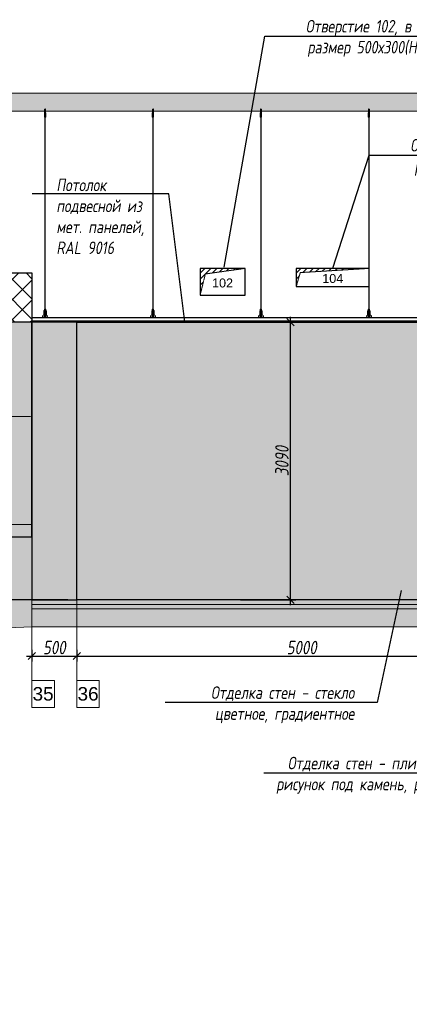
# Model space of a CAD drawing. Header units: millimetres. Extents: x -173851 to 481338, y -267897 to -21875.
# Tile 32 of 126: x -102111 to -97780, y -204289 to -193328. Entities that reach past the tile are written whole.
import ezdxf
from ezdxf import colors
from ezdxf.entities.mleader import LeaderData, LeaderLine
from ezdxf.math import Vec2, Vec3

# ---------------------------------------------------------------- set-up
doc = ezdxf.new("R2010")
doc.units = ezdxf.units.MM
doc.linetypes.add('( Hidden )', pattern=[0.375, 0.25, -0.125])
doc.linetypes.add('DASHDOT', pattern=[25.4, 12.7, -6.35, 0, -6.35])
doc.layers.get('Defpoints').update_dxf_attribs({"color": 31})
for name, color, linetype, lineweight in [('3_RC_Ceiling', 253, 'Continuous', 5), ('A-DETL-GENF', 7, 'Continuous', 5), ('meb', 26, 'Continuous', 15), ('wall_new', 152, 'Continuous', 30)]:
    doc.layers.add(name, color=color, linetype=linetype, lineweight=lineweight)
doc.layers.add('dim_per', color=7, linetype='Continuous', lineweight=9, true_color=0x172e00)
doc.layers.add('dim_razv', color=7, linetype='DASHDOT', lineweight=9, true_color=0x0d1b0d)
doc.styles.add('fl_iso paper', font='isocpeur.ttf', dxfattribs={"width": 0.8, "oblique": 10})
doc.styles.get("Standard").update_dxf_attribs({"font": 'arial.ttf'})
doc.dimstyles.new('In tre 1_50', dxfattribs={"dimtxt": 150, "dimasz": 80, "dimexe": 60, "dimexo": 10, "dimgap": 20, "dimtad": 1, "dimdec": 0, "dimrnd": 5, "dimzin": 0, "dimdsep": 46, "dimtxsty": 'fl_iso paper', "dimblk": 'OBLIQUE', "dimcen": 0, "dimdle": 60, "dimadec": 0, "dimazin": 0, "dimtfac": 1, "dimtdec": 0, "dimtofl": 0, "dimtmove": 1, "dimatfit": 1, "dimfxl": 40, "dimtolj": 1, "dimtzin": 0, "dimarcsym": 1})

# ---------------------------------------------------------------- blocks, each defined once
blk = doc.blocks.new('*U538')
at = {"layer": '3_RC_Ceiling', "ltscale": 20}
for p, q in [((490272, -63338), (490278, -63338)), ((490275, -63286), (490275, -63346)), ((490285, -63324), (490275, -63324)), ((490285, -63346), (490275, -63346)), ((490278, -63325), (490278, -63346)), ((490278, -63374), (490278, -63333)), ((490280, -63281), (490280, -63300)), ((490282, -63325), (490282, -63346)), ((490282, -63374), (490282, -63333)), ((490282, -63338), (490287, -63338)), ((490285, -63286), (490285, -63346)), ((490272, -63367), (490278, -63367)), ((490278, -65492), (490278, -63380)), ((490282, -63367), (490287, -63367)), ((490282, -65492), (490282, -63380)), ((490272, -65524), (490278, -65524)), ((490278, -65511), (490278, -65483)), ((490278, -65559), (490278, -65519)), ((490282, -65511), (490282, -65483)), ((490282, -65559), (490282, -65519)), ((490282, -65524), (490287, -65524)), ((490272, -65553), (490278, -65553)), ((490286, -65569), (490274, -65569)), ((490274, -65587), (490274, -65598)), ((490274, -65598), (490274, -65604)), ((490276, -65575), (490276, -65571)), ((490278, -65571), (490277, -65571)), ((490277, -65575), (490277, -65571)), ((490278, -65575), (490277, -65575)), ((490278, -65575), (490277, -65575)), ((490278, -65583), (490278, -65566)), ((490282, -65553), (490287, -65553)), ((490282, -65583), (490282, -65566)), ((490283, -65571), (490282, -65571)), ((490282, -65575), (490282, -65571)), ((490283, -65575), (490282, -65575)), ((490282, -65575), (490282, -65575)), ((490283, -65575), (490283, -65571)), ((490286, -65587), (490286, -65598)), ((490286, -65598), (490286, -65604))]:
    blk.add_line(p, q, dxfattribs=at)
at = {"layer": '3_RC_Ceiling', "ltscale": 20, "elevation": -5}
blk.add_lwpolyline([(490272, -63328), (490272, -63378, 0.311691), (490287, -63378), (490287, -63328, 0.333333)], format="xyb", close=True, dxfattribs=at)
at = {"layer": '3_RC_Ceiling', "ltscale": 20}
for points in [[(490282, -63333, 0.15158), (490282, -63333, 0.106977), (490281, -63333, 0.07462), (490281, -63332, 0.061287), (490280, -63332, 0.061287), (490279, -63332, 0.07462), (490278, -63333, 0.106977), (490278, -63333, 0.15158), (490278, -63333, 0.156429), (490278, -63334, 0.106977)], [(490282, -63333, -0.164855), (490282, -63334, -0.106977)], [(490282, -63373, -0.15158), (490282, -63374, -0.106977), (490281, -63374, -0.07462), (490281, -63374, -0.061287), (490280, -63374, -0.061287), (490279, -63374, -0.07462), (490278, -63374, -0.106977), (490278, -63374, -0.15158), (490278, -63373, -0.156429), (490278, -63373, -0.106977)], [(490282, -63373, -0.164855), (490282, -63373, -0.15158)], [(490287, -65525, -0.160742), (490294, -65538), (490294, -65568, 0.196304), (490301, -65586, -0.186577), (490302, -65588, 0.403263), (490303, -65589), (490303, -65589, 0.315299), (490305, -65588), (490305, -65588, -0.253979), (490306, -65587, -0.113914), (490307, -65587, -0.349227), (490308, -65588), (490308, -65590, -0.065543), (490308, -65592), (490306, -65597, -0.339454), (490296, -65604), (490263, -65604, -0.339454), (490254, -65597), (490252, -65592, -0.065543), (490252, -65590), (490252, -65588, -0.349227), (490253, -65587, -0.113914), (490254, -65587, -0.253979), (490255, -65588), (490255, -65588, 0.315299), (490256, -65589), (490256, -65589, 0.403263), (490258, -65588, -0.186577), (490259, -65586, 0.196304), (490266, -65568), (490266, -65538, -0.160742), (490272, -65525)], [(490282, -65519, 0.15158), (490282, -65519, 0.106977), (490281, -65518, 0.07462), (490281, -65518, 0.061287), (490280, -65518, 0.061287), (490279, -65518, 0.07462), (490278, -65518, 0.106977), (490278, -65519, 0.15158), (490278, -65519, 0.156429), (490278, -65520, 0.106977)], [(490282, -65519, -0.164855), (490282, -65520, -0.106977)], [(490286, -65589), (490286, -65589, 0.414214), (490287, -65588), (490287, -65587, 0.414214), (490286, -65587), (490273, -65587, 0.414214), (490273, -65587), (490273, -65588, 0.414214), (490273, -65589), (490274, -65589)], [(490286, -65596), (490286, -65596, -0.414214), (490287, -65596), (490287, -65597, -0.414214), (490286, -65598), (490273, -65598, -0.414214), (490273, -65597), (490273, -65596, -0.414214), (490273, -65596), (490274, -65596)], [(490286, -65604), (490286, -65605, -0.414214), (490283, -65608), (490277, -65608, -0.414214), (490274, -65605), (490274, -65604)], [(490282, -65559, -0.15158), (490282, -65559, -0.106977), (490281, -65560, -0.07462), (490281, -65560, -0.061287), (490280, -65560, -0.061287), (490279, -65560, -0.07462), (490278, -65560, -0.106977), (490278, -65559, -0.15158), (490278, -65559, -0.156429), (490278, -65558, -0.106977)], [(490282, -65558, -0.164855), (490282, -65559, -0.15158)]]:
    blk.add_lwpolyline(points, format="xyb", dxfattribs=at)
blk.add_lwpolyline([(490272, -65513), (490272, -65564, 0.311691), (490287, -65564), (490287, -65513, 0.333333)], format="xyb", close=True, dxfattribs=at)
at = {"layer": '3_RC_Ceiling', "ltscale": 20, "const_width": 2.22}
blk.add_lwpolyline([(490308, -65585, -1), (490312, -65585), (490312, -65586, -0.267949), (490311, -65587, 0.57735), (490311, -65590, -0.267949), (490312, -65591), (490312, -65594, -0.267949), (490311, -65595, 0.57735), (490311, -65597, -0.267949), (490312, -65599), (490312, -65601, -0.267949), (490311, -65602, 0.57735), (490311, -65605, -0.267949), (490312, -65606), (490312, -65609, -0.414214), (490311, -65610), (490304, -65610, -0.247529), (490303, -65610, 0.247529), (490302, -65609), (490298, -65609, 0.247529), (490297, -65610, -0.247529), (490296, -65610), (490282, -65610, -0.267949), (490281, -65610, 0.57735), (490279, -65610, -0.267949), (490277, -65610), (490264, -65610, -0.247529), (490263, -65610, 0.247529), (490261, -65609), (490258, -65609, 0.247529), (490256, -65610, -0.247529), (490255, -65610), (490249, -65610, -0.414214), (490248, -65609), (490248, -65606, -0.267949), (490248, -65605, 0.57735), (490248, -65602, -0.267949), (490248, -65601), (490248, -65599, -0.267949), (490248, -65597, 0.57735), (490248, -65595, -0.267949), (490248, -65594), (490248, -65591, -0.267949), (490248, -65590, 0.57735), (490248, -65587, -0.267949), (490248, -65586), (490248, -65585, -1), (490252, -65585, -1)], format="xyb", dxfattribs=at)
at = {"layer": '3_RC_Ceiling', "ltscale": 20, "flags": 128}
blk.add_lwpolyline([(490286, -65587, -0.414214), (490286, -65586), (490287, -65586), (490287, -65573), (490286, -65573, -0.414214), (490286, -65573), (490286, -65568), (490274, -65568), (490274, -65573, -0.414214), (490274, -65573), (490273, -65573), (490273, -65586), (490274, -65586, -0.414214), (490274, -65587)], format="xyb", dxfattribs=at)
at = {"layer": '3_RC_Ceiling', "ltscale": 20}
for centre in [(490280, -63342), (490280, -63362), (490280, -65528), (490280, -65548)]:
    blk.add_circle(centre, 1.6, dxfattribs=at)
for centre, radius, start, end in [((490280, -63352), 2.8, 131.8117, 228.1912), ((490280, -63352), 2.8, 131.8117, 228.1912), ((490280, -63352), 2.8, 48.191, 131.8117), ((490280, -63352), 2.8, 311.8118, 48.191), ((490280, -63352), 2.8, 228.1912, 311.8118), ((490280, -65538), 2.8, 131.8117, 228.1912), ((490280, -65538), 2.8, 131.8117, 228.1912), ((490280, -65538), 2.8, 48.191, 131.8117), ((490280, -65538), 2.8, 228.1912, 311.8118), ((490280, -65538), 2.8, 311.8118, 48.191), ((490277, -65571), 0.5, 90.0014, 180.0014), ((490277, -65575), 0.5, 180.0014, 270.0014), ((490279, -65582), 1.44, 219.6407, 243.4364), ((490280, -65581), 2.48, 243.4364, 258.3005), ((490278, -65583), 0.531, 180.0014, 219.6407), ((490280, -65580), 3.99, 258.3005, 270.0014), ((490280, -65580), 3.99, 270.0014, 281.7023), ((490280, -65581), 2.48, 281.7023, 296.5665), ((490281, -65582), 1.44, 296.5665, 320.3621), ((490281, -65583), 0.531, 320.3621, 0.0014), ((490283, -65571), 0.5, 0.0014, 90.0014), ((490283, -65575), 0.5, 270.0014, 0.0014)]:
    blk.add_arc(centre, radius, start, end, dxfattribs=at)
blk = doc.blocks.new('*U1308')
at = {"layer": '3_RC_Ceiling'}
blk.add_blockref('*U538', (-490280, 65158, 3), dxfattribs=at)
blk = doc.blocks.new('*U1309')
at = {"color": 0, "linetype": 'ByBlock', "lineweight": -2, "transparency": 16777216}
for p in [(0, 0), (1200, 0), (2400, 0), (3600, 0)]:
    blk.add_blockref('*U1308', p, dxfattribs=at)
blk = doc.blocks.new('_Oblique')
at = {"color": 0, "linetype": 'ByBlock', "lineweight": -2}
blk.add_line((-0.5, -0.5), (0.5, 0.5), dxfattribs=at)
blk = doc.blocks.new('*D1379')
at = {"layer": 'Defpoints', "color": 0, "linetype": 'ByBlock', "transparency": 16777216}
for p in [(-102612, -198946), (-102810, -199786), (-101567, -199786)]:
    blk.add_point(p, dxfattribs=at)
at = {"layer": 'dim_razv', "color": 0, "linetype": 'ByBlock', "lineweight": -2, "transparency": 16777216}
for p, q in [((-102810, -198886), (-102810, -199846)), ((-102622, -198946), (-102870, -198946)), ((-101577, -199786), (-102870, -199786))]:
    blk.add_line(p, q, dxfattribs=at)
at = {"layer": 'dim_razv', "color": 0, "linetype": 'ByBlock', "lineweight": -2, "transparency": 16777216, "xscale": 80, "yscale": 80, "zscale": 80}
for p, rotation in [((-102810, -198946), 90), ((-102810, -199786), 270)]:
    blk.add_blockref('_Oblique', p, dxfattribs=dict(at, rotation=rotation))
at = {"layer": 'dim_razv', "color": 0, "linetype": 'ByBlock', "transparency": 16777216, "insert": (-102905, -199366), "char_height": 150, "attachment_point": 5, "rotation": 90, "style": 'fl_iso paper'}
blk.add_mtext('\\A1;840', dxfattribs=at)
blk = doc.blocks.new('*D1374')
at = {"layer": 'Defpoints', "color": 0, "linetype": 'ByBlock', "transparency": 16777216}
for p in [(-99668, -196696), (-99101, -196696), (-99668, -199786)]:
    blk.add_point(p, dxfattribs=at)
at = {"layer": 'dim_razv', "color": 0, "linetype": 'ByBlock', "lineweight": -2, "transparency": 16777216}
for p, q in [((-99658, -196696), (-99041, -196696)), ((-99101, -199846), (-99101, -196636)), ((-99658, -199786), (-99041, -199786))]:
    blk.add_line(p, q, dxfattribs=at)
at = {"layer": 'dim_razv', "color": 0, "linetype": 'ByBlock', "lineweight": -2, "transparency": 16777216, "xscale": 80, "yscale": 80, "zscale": 80}
for p, rotation in [((-99101, -196696), 90), ((-99101, -199786), 270)]:
    blk.add_blockref('_Oblique', p, dxfattribs=dict(at, rotation=rotation))
at = {"layer": 'dim_razv', "color": 0, "linetype": 'ByBlock', "transparency": 16777216, "insert": (-99196, -198241), "char_height": 150, "attachment_point": 5, "rotation": 90, "style": 'fl_iso paper'}
blk.add_mtext('\\A1;3090', dxfattribs=at)
blk = doc.blocks.new('*D1371')
at = {"layer": 'Defpoints', "color": 0, "linetype": 'ByBlock', "transparency": 16777216}
for p in [(-101976, -200331), (-101476, -200331), (-101476, -200412)]:
    blk.add_point(p, dxfattribs=at)
at = {"layer": 'dim_razv', "color": 0, "linetype": 'ByBlock', "lineweight": -2, "transparency": 16777216}
for p, q in [((-101976, -200341), (-101976, -200472)), ((-101476, -200341), (-101476, -200472)), ((-102036, -200412), (-101416, -200412))]:
    blk.add_line(p, q, dxfattribs=at)
at = {"layer": 'dim_razv', "color": 0, "linetype": 'ByBlock', "lineweight": -2, "transparency": 16777216, "xscale": 80, "yscale": 80, "zscale": 80, "rotation": 180}
blk.add_blockref('_Oblique', (-101976, -200412), dxfattribs=at)
at = {"layer": 'dim_razv', "color": 0, "linetype": 'ByBlock', "lineweight": -2, "transparency": 16777216, "xscale": 80, "yscale": 80, "zscale": 80}
blk.add_blockref('_Oblique', (-101476, -200412), dxfattribs=at)
at = {"layer": 'dim_razv', "color": 0, "linetype": 'ByBlock', "transparency": 16777216, "insert": (-101726, -200317), "char_height": 150, "attachment_point": 5, "style": 'fl_iso paper'}
blk.add_mtext('\\A1;500', dxfattribs=at)
blk = doc.blocks.new('*D1351')
at = {"layer": 'Defpoints', "color": 0, "linetype": 'ByBlock', "transparency": 16777216}
for p in [(-96476, -200185), (-101476, -200331), (-96476, -200412)]:
    blk.add_point(p, dxfattribs=at)
at = {"layer": 'dim_razv', "color": 0, "linetype": 'ByBlock', "lineweight": -2, "transparency": 16777216}
for p, q in [((-96476, -200195), (-96476, -200472)), ((-101476, -200341), (-101476, -200472)), ((-101536, -200412), (-96416, -200412))]:
    blk.add_line(p, q, dxfattribs=at)
at = {"layer": 'dim_razv', "color": 0, "linetype": 'ByBlock', "lineweight": -2, "transparency": 16777216, "xscale": 80, "yscale": 80, "zscale": 80, "rotation": 180}
blk.add_blockref('_Oblique', (-101476, -200412), dxfattribs=at)
at = {"layer": 'dim_razv', "color": 0, "linetype": 'ByBlock', "lineweight": -2, "transparency": 16777216, "xscale": 80, "yscale": 80, "zscale": 80}
blk.add_blockref('_Oblique', (-96476, -200412), dxfattribs=at)
at = {"layer": 'dim_razv', "color": 0, "linetype": 'ByBlock', "transparency": 16777216, "insert": (-98976, -200317), "char_height": 150, "attachment_point": 5, "style": 'fl_iso paper'}
blk.add_mtext('\\A1;5000', dxfattribs=at)

msp = doc.modelspace()

# ---------------------------------------------------------------- hatches: boundary and pattern name
at = {"linetype": '( Hidden )', "lineweight": 13, "ltscale": 1000}
h = msp.add_hatch(dxfattribs=at)
h.set_pattern_fill('ANSI31', color=253, scale=15)
h.set_pattern_definition([(45, (-268728.77, -60), (-33.6759605, 33.6759605), [])])
h.paths.add_polyline_path([(-100106, -196396.3), (-100106, -196096.3), (-99606, -196096.3), (-100047.1, -196158.4)])
h = msp.add_hatch(dxfattribs=at)
h.set_pattern_fill('ANSI31', color=253, scale=15)
h.set_pattern_definition([(45, (-267658.77, -60), (-33.6759605, 33.6759605), [])])
h.paths.add_polyline_path([(-99036, -196296.3), (-99036, -196096.3), (-98226, -196096.3), (-98992.3, -196143.3)])
at = {"lineweight": 13}
h = msp.add_hatch(color=253, dxfattribs=at)
h.dxf.hatch_style = 1
h.set_gradient(color1=(109, 105, 221), color2=(240, 241, 245), name='INVCURVED')
h.paths.add_polyline_path([(-101476, -196696.3), (-96475.9, -196696.3), (-96475.9, -199786.3), (-101476, -199786.3)])
h.paths.add_polyline_path([(-101975.9, -199786.3), (-101476, -199786.3), (-101476, -196696.3), (-101975.9, -196696.3)])
at = {"layer": 'A-DETL-GENF'}
h = msp.add_hatch(dxfattribs=at)
h.set_pattern_fill('ANSI35', color=256, scale=20, style=0)
h.set_pattern_definition([(45, (-273001.36, -201985.72), (-89.80256, 89.80256), []), (45, (-272911.56, -201985.72), (-89.80256, 89.80256), [158.75, -31.75, 0, -31.75])])
h.paths.add_polyline_path([(-157027, -194346.3), (-66190.9, -194346.3), (-66190.9, -194146.3), (-157027, -194146.3)])
h = msp.add_hatch(dxfattribs=at)
h.set_pattern_fill('ANSI35', color=256, scale=20, style=0)
h.paths.add_polyline_path([(-146064.6, -199886.3), (-157189.2, -199886.3), (-157189.2, -200086.3), (-146064.6, -200086.3)])
h.paths.add_polyline_path([(-102245.9, -199046.3), (-144864.6, -199046.3), (-144864.6, -199086.3), (-145164.6, -199086.3), (-145164.6, -199226.3), (-145464.6, -199226.3), (-145464.6, -199366.3), (-145764.6, -199366.3), (-145764.6, -199506.3), (-146064.6, -199506.3), (-146064.6, -199886.3), (-145850.4, -199786.3), (-144693.2, -199246.3), (-102245.9, -199246.3), (-102245.9, -200099), (-101975.9, -200086.3), (-101975.9, -199086.3), (-102245.9, -199086.3)])
h = msp.add_hatch(dxfattribs=at)
h.set_pattern_fill('AR-CONC', color=256, style=0)
h.set_pattern_definition([(50, (-269227.67, -207627.55), (182.18467, -15.93909), [19.05, -209.55]), (355, (-269227.67, -207627.55), (-35.24342, 191.05685), [15.24, -167.64058]), (100.45144, (-269212.49, -207628.88), (146.94125, 175.11775), [16.19001, -178.09024]), (46.1842, (-269227.67, -207576.75), (271.07904, -42.04233), [28.575, -314.325]), (96.63556, (-269205.08, -207580.25), (237.40413, 247.42612), [24.28502, -267.1356]), (351.18415, (-269227.67, -207576.75), (237.40413, 247.42612), [22.85997, -251.45973]), (21, (-269202.27, -207589.45), (151.61439, -102.2652), [19.05, -209.55]), (326, (-269202.27, -207589.45), (61.80203, 184.18797), [15.24, -167.64]), (71.451445, (-269189.64, -207597.97), (213.41642, 81.92277), [16.19001, -178.08994]), (37.5, (-269227.67, -207627.55), (3.088603, 84.555039), [0, -165.608, 0, -170.18, 0, -168.275]), (7.5, (-269227.67, -207627.55), (66.819663, 100.180575), [0, -97.028, 0, -161.798, 0, -64.135]), (327.5, (-269284.31, -207627.55), (135.590595, -5.728744), [0, -63.5, 0, -198.12, 0, -262.89]), (317.5, (-269309.71, -207627.55), (148.12918, 25.42649), [0, -82.55, 0, -131.572, 0, -186.69])])
h.paths.add_polyline_path([(-101975.9, -199836.3), (-65580.4, -199836.3), (-65580.4, -199786.3), (-101975.9, -199786.3)])
h = msp.add_hatch(dxfattribs=at)
h.set_pattern_fill('ANSI35', color=256, scale=10, style=0)
h.set_pattern_definition([(45, (-269227.67, -207627.55), (-44.90128, 44.90128), []), (45, (-269182.77, -207627.55), (-44.90128, 44.90128), [79.375, -15.875, 0, -15.875])])
h.paths.add_polyline_path([(-65580.4, -199886.3), (-101975.9, -199886.3), (-101975.9, -199836.3), (-65580.4, -199836.3)])
h = msp.add_hatch(dxfattribs=at)
h.set_pattern_fill('ANSI35', color=256, scale=20, style=0)
h.set_pattern_definition([(45, (-269227.67, -207627.55), (-89.80256, 89.80256), []), (45, (-269137.87, -207627.55), (-89.80256, 89.80256), [158.75, -31.75, 0, -31.75])])
h.paths.add_polyline_path([(-101975.9, -200086.3), (-65580.4, -200086.3), (-65580.4, -199886.3), (-101975.9, -199886.3)])
at = {"layer": 'dim_razv', "true_color": 0xffffff, "transparency": 33554687}
h = msp.add_hatch(dxfattribs=at)
h.set_pattern_fill('AR-SAND', scale=3, angle=315)
h.set_pattern_definition([(352.5, (120932.77, 10341.21), (100.426047, 107.214405), [0, -115.824, 0, -129.54, 0, -123.825]), (322.5, (120932.77, 10341.21), (247.41986, 56.70328), [0, -62.484, 0, -104.394, 0, -40.005]), (282.5, (120866.5, 10407.49), (168.099694, -167.48995), [0, -38.1, 0, -137.16, 0, -179.07]), (272.5, (120866.5, 10407.49), (209.26523, -114.68433), [0, -19.05, 0, -89.916, 0, -102.87])])
h.paths.add_polyline_path([(-103370.9, -196666.3), (-104780.9, -196666.3), (-104780.9, -198946.3), (-103370.9, -198946.3)], flags=16)
h.paths.add_polyline_path([(-104875.9, -198946.3), (-102325.9, -198946.3), (-102325.9, -196246.3), (-104875.9, -196246.3)])
h.paths.add_polyline_path([(-105245.9, -198946.3), (-104875.9, -198946.3), (-104875.9, -196246.3), (-105245.9, -196246.3)])
h.paths.add_polyline_path([(-108275.9, -198946.3), (-105245.9, -198946.3), (-105245.9, -196246.3), (-108275.9, -196246.3)])
h.paths.add_polyline_path([(-117509.6, -196666.3), (-116099.6, -196666.3), (-116099.6, -198946.3), (-117509.6, -198946.3)], flags=16)
h.paths.add_polyline_path([(-108645.9, -196246.3), (-108275.9, -196246.3), (-108275.9, -198946.3), (-108645.9, -198946.3)])
h.paths.add_polyline_path([(-115914.6, -198946.3), (-113815.9, -198946.3), (-113815.9, -196246.3), (-115914.6, -196246.3)])
h.paths.add_polyline_path([(-117914.6, -198946.3), (-115914.6, -198946.3), (-115914.6, -196246.3), (-117914.6, -196246.3)])
h.paths.add_polyline_path([(-125744.6, -196666.3), (-123784.6, -196666.3), (-123784.6, -198946.3), (-125744.6, -198946.3)], flags=16)
h.paths.add_polyline_path([(-122489.6, -196246.3), (-127534.6, -196246.3), (-127534.6, -198946.3), (-122489.6, -198946.3)])
h.paths.add_polyline_path([(-127884.6, -198946.3), (-127534.6, -198946.3), (-127534.6, -196246.3), (-127884.6, -196246.3)])
h.paths.add_polyline_path([(-128964.6, -196246.3), (-127884.6, -196246.3), (-127884.6, -198946.3), (-128964.6, -198946.3)])
h.paths.add_polyline_path([(-133994.6, -196666.3), (-132584.6, -196666.3), (-132584.6, -198946.3), (-133994.6, -198946.3)], flags=16)
h.paths.add_polyline_path([(-132464.6, -198946.3), (-128964.6, -198946.3), (-128964.6, -196246.3), (-132464.6, -196246.3)])
h.paths.add_polyline_path([(-134013.3, -196246.3), (-132464.6, -196246.3), (-132464.6, -198946.3), (-134013.3, -198946.3)])
h.paths.add_polyline_path([(-135434.6, -196666.3), (-136844.6, -196666.3), (-136844.6, -198946.3), (-135434.6, -198946.3)], flags=16)
h.paths.add_polyline_path([(-137164.6, -198946.3), (-134013.3, -198946.3), (-134013.3, -196246.3), (-137164.6, -196246.3)])
h.paths.add_polyline_path([(-138964.6, -196246.3), (-137164.6, -196246.3), (-137164.6, -198946.3), (-138964.6, -198946.3)])
h.paths.add_polyline_path([(-139414.6, -198946.3), (-138964.6, -198946.3), (-138964.6, -196246.3), (-139414.6, -196246.3)])
h.paths.add_polyline_path([(-141214.6, -198946.3), (-140864.6, -198946.3), (-140864.6, -196246.3), (-141214.6, -196246.3)])
h.paths.add_polyline_path([(-142614.6, -196246.3), (-141214.6, -196246.3), (-141214.6, -198946.3), (-142614.6, -198946.3)])
h.paths.add_polyline_path([(-144134.6, -198946.3), (-142614.6, -198946.3), (-142614.6, -196246.3), (-144134.6, -196246.3)])
h.paths.add_polyline_path([(-144784.6, -198946.3), (-144134.6, -198946.3), (-144134.6, -196246.3), (-144784.6, -196246.3)])
h.paths.add_polyline_path([(-156974.6, -199786.3), (-148504.6, -199786.3), (-148504.6, -196696.3), (-149224.6, -196696.3), (-149224.6, -195786.3), (-156974.6, -195786.3)])
h.paths.add_polyline_path([(-91975.9, -199786.3), (-91275.9, -199786.3), (-91275.9, -196696.3), (-91975.9, -196696.3)])
h.paths.add_polyline_path([(-96475.9, -199786.3), (-91975.9, -199786.3), (-91975.9, -196696.3), (-96475.9, -196696.3)])
h.paths.add_polyline_path([(-95105.9, -197506.3), (-96155.9, -197506.3), (-96155.9, -199786.3), (-95105.9, -199786.3)], flags=16)
h.paths.add_polyline_path([(-93425.9, -197506.3), (-92375.9, -197506.3), (-92375.9, -199786.3), (-93425.9, -199786.3)], flags=16)
h.paths.add_polyline_path([(-91275.9, -196696.3), (-90275.9, -196696.3), (-90275.9, -199786.3), (-91275.9, -199786.3)])
h.paths.add_polyline_path([(-75636.7, -196186.3), (-71186.7, -196186.3), (-71186.7, -199786.3), (-75636.7, -199786.3)], flags=17)
edge = h.paths.add_edge_path()
edge.add_line((-71186.7, -196186.3), (-75636.7, -196186.3))
edge.add_line((-75636.7, -196186.3), (-75636.7, -199786.3))
edge.add_line((-75636.7, -199786.3), (-75756.7, -199786.3))
edge.add_line((-75756.7, -199786.3), (-75756.7, -196386.3))
edge.add_arc((-75156.7, -196386.3), 600, 90, 180, ccw=False)
edge.add_line((-75156.7, -195786.3), (-71136.7, -195786.3))
edge.add_line((-71136.7, -195786.3), (-71136.7, -199786.3))
edge.add_line((-71136.7, -199786.3), (-71186.7, -199786.3))
edge.add_line((-71186.7, -199786.3), (-71186.7, -196186.3))
h.paths.add_polyline_path([(-69136.7, -195786.3), (-68136.7, -195786.3), (-68136.7, -199786.3), (-69136.7, -199786.3)])
h.paths.add_polyline_path([(-70136.7, -199786.3), (-69136.7, -199786.3), (-69136.7, -195786.3), (-70136.7, -195786.3)])
h.paths.add_polyline_path([(-71136.7, -195786.3), (-70136.7, -195786.3), (-70136.7, -199786.3), (-71136.7, -199786.3)])
h.paths.add_polyline_path([(-68136.7, -196186.3), (-68136.7, -195786.3), (-66336.7, -195786.3), (-66336.7, -199786.3), (-66686.7, -199786.3), (-66686.7, -196186.3)])
h.paths.add_polyline_path([(-102325.9, -198946.3), (-102245.9, -198946.3), (-102245.9, -199086.3), (-101975.9, -199086.3), (-101975.9, -196696.3), (-102325.9, -196696.3)])
h.paths.add_polyline_path([(-140864.6, -196246.3), (-139414.6, -196246.3), (-139414.6, -198946.3), (-140864.6, -198946.3)])
h.paths.add_polyline_path([(-140699.6, -197566.3), (-139949.6, -197566.3), (-139949.6, -198916.3), (-140699.6, -198916.3)])
at = {"layer": 'wall_new', "linetype": 'ByBlock', "lineweight": 5}
h = msp.add_hatch(dxfattribs=at)
h.set_pattern_fill('ANSI37', color=256, scale=50)
h.set_pattern_definition([(45, (3773.7, -7e-05), (-112.2532, 112.2532), []), (135, (3773.7, -7e-05), (-112.2532, -112.2532), [])])
h.paths.add_polyline_path([(-149224.6, -196646.3), (-149124.6, -196646.3), (-149124.6, -195646.3), (-149224.6, -195646.3)])
h.paths.add_polyline_path([(-144784.6, -196696.3), (-145134.6, -196696.3), (-145134.6, -196146.3), (-144784.6, -196146.3)])
h.paths.add_polyline_path([(-101975.9, -196696.3), (-102325.9, -196696.3), (-102325.9, -196146.3), (-101975.9, -196146.3)])
h.paths.add_polyline_path([(-86005.9, -196696.3), (-85905.9, -196696.3), (-85905.9, -195646.3), (-86005.9, -195646.3)])

# ---------------------------------------------------------------- linework, layer by layer
at = {"lineweight": 13}
for points in [[(-157027, -194346.3), (-66190.9, -194346.3), (-66190.9, -194146.3), (-157027, -194146.3)], [(-102245.9, -199046.3), (-144864.6, -199046.3), (-144864.6, -199086.3), (-145164.6, -199086.3), (-145164.6, -199226.3), (-145464.6, -199226.3), (-145464.6, -199366.3), (-145764.6, -199366.3), (-145764.6, -199506.3), (-146064.6, -199506.3), (-146064.6, -199886.3), (-145850.4, -199786.3), (-144693.2, -199246.3), (-102245.9, -199246.3), (-102245.9, -200099), (-101975.9, -200086.3), (-101975.9, -199086.3), (-102245.9, -199086.3)], [(-101975.9, -199836.3), (-65580.4, -199836.3), (-65580.4, -199786.3), (-101975.9, -199786.3)], [(-65580.4, -199886.3), (-101975.9, -199886.3), (-101975.9, -199836.3), (-65580.4, -199836.3)], [(-101975.9, -200086.3), (-65580.4, -200086.3), (-65580.4, -199886.3), (-101975.9, -199886.3)]]:
    msp.add_lwpolyline(points, close=True, dxfattribs=at)
at = {"linetype": 'ByBlock'}
for points in [[(-101975.9, -196696.3), (-102325.9, -196696.3), (-102325.9, -196146.3), (-101975.9, -196146.3)], [(-100106, -196396.3), (-99606, -196396.3), (-99606, -196096.3), (-100106, -196096.3)], [(-99036, -196296.3), (-98226, -196296.3), (-98226, -196096.3), (-99036, -196096.3)], [(-102325.9, -198946.3), (-102245.9, -198946.3), (-102245.9, -199086.3), (-101975.9, -199086.3), (-101975.9, -196696.3), (-102325.9, -196696.3)], [(-86005.9, -196646.3), (-101975.9, -196646.3), (-101975.9, -196681.3), (-86005.9, -196681.3)], [(-101975.9, -196681.3), (-86005.9, -196681.3), (-86005.9, -196696.3), (-101975.9, -196696.3)], [(-101975.9, -199786.3), (-101476, -199786.3), (-101476, -196696.3), (-101975.9, -196696.3)], [(-101476, -196696.3), (-96475.9, -196696.3), (-96475.9, -199786.3), (-101476, -199786.3)]]:
    msp.add_lwpolyline(points, close=True, dxfattribs=at)
at = {"color": 253, "linetype": '( Hidden )', "lineweight": 13, "ltscale": 15}
for points in [[(-100106, -196396.3), (-100106, -196096.3), (-99606, -196096.3), (-100047.1, -196158.4)], [(-99036, -196296.3), (-99036, -196096.3), (-98226, -196096.3), (-98992.3, -196143.3)]]:
    msp.add_lwpolyline(points, close=True, dxfattribs=at)
at = {"layer": 'dim_razv', "color": 253, "ltscale": 0.3, "transparency": 33554687}
for points in [[(-103370.9, -197746.3), (-101975.9, -197746.3)], [(-102245.9, -198946.3), (-101975.9, -198946.3)]]:
    msp.add_lwpolyline(points, dxfattribs=at)
at = {"layer": 'meb', "color": 10}
for points in [[(-101975.9, -199679), (-101975.9, -200983.3)], [(-101476, -199679), (-101476, -200983.3)]]:
    msp.add_lwpolyline(points, dxfattribs=at)
for points in [[(-101975.9, -200983.3), (-101725.9, -200983.3), (-101725.9, -200683.3), (-101975.9, -200683.3)], [(-101476, -200983.3), (-101226, -200983.3), (-101226, -200683.3), (-101476, -200683.3)]]:
    msp.add_lwpolyline(points, close=True, dxfattribs=at)

# ---------------------------------------------------------------- block references
at = {"linetype": 'ByBlock'}
msp.add_blockref('*U1309', (-101829, -196194.3, -2.5), dxfattribs=at)

# ---------------------------------------------------------------- texts
at = {"layer": 'Defpoints', "lineweight": 13, "char_height": 100, "attachment_point": 5}
for s, insert in [('104', (-98631, -196209.2)), ('102', (-99856, -196259.2))]:
    msp.add_mtext_dynamic_manual_height_columns(s, width=219.763, gutter_width=12.5, heights=[0], dxfattribs=dict(at, insert=insert))
at = {"layer": 'meb', "color": 10, "char_height": 150, "attachment_point": 5}
for s, insert in [('35', (-101850.9, -200833.3)), ('36', (-101351, -200833.3))]:
    msp.add_mtext_dynamic_manual_height_columns(s, width=165.776, gutter_width=12.5, heights=[0], dxfattribs=dict(at, insert=insert))

# ---------------------------------------------------------------- dimensions: what is measured, and where the dimension line sits
at = {"layer": 'dim_razv', "linetype": 'ByBlock'}
for base, p1, p2, picture, middle in [((-99101.4, -196696.3), (-99668.4, -199786.3), (-99668.4, -196696.3), '*D1374', (-99196.4, -198241.3)), ((-102810.4, -199786.3), (-102612.2, -198946.3), (-101566.9, -199786.3), '*D1379', (-102905.4, -199366.3))]:
    dim = msp.add_linear_dim(base=base, p1=p1, p2=p2, angle=90, dimstyle='In tre 1_50', dxfattribs=at)
    dim.commit()
    dim.dimension.update_dxf_attribs({"geometry": picture, "text_midpoint": middle})
for base, p1, p2, picture, middle in [((-101476, -200411.9), (-101975.9, -200331.2), (-101476, -200331.2), '*D1371', (-101726, -200316.9)), ((-96475.9, -200411.9), (-101476, -200331.2), (-96475.9, -200184.9), '*D1351', (-98975.9, -200316.9))]:
    dim = msp.add_linear_dim(base=base, p1=p1, p2=p2, dimstyle='In tre 1_50', dxfattribs=at)
    dim.commit()
    dim.dimension.update_dxf_attribs({"geometry": picture, "text_midpoint": middle})

# ---------------------------------------------------------------- leaders
at = {"layer": 'dim_per', "linetype": 'ByBlock'}
ml = msp.add_multileader_mtext('Standard', dxfattribs=at)
ml.set_content('Отверстие 102, в запотолочном пространстве,\\Pразмер 500х300(Н)мм, для коммуникаций ВК', color=256, style='fl_iso paper')
ml.set_leader_properties()
ml.build(insert=Vec2(0, 0))
ml.multileader.update_dxf_attribs({"text_left_attachment_type": 6, "text_right_attachment_type": 6, "dogleg_length": 252.8})
ctx = ml.context
ctx.base_point, ctx.char_height, ctx.plane_origin = Vec3(-99133.1, -193512.4), 140, Vec3(-101398.2, -192024.4)
ctx.left_attachment, ctx.right_attachment, ctx.text_align_type = 6, 6, 2
notes = []
notes.append((ctx, [(0, (1, 1, 0), (-99385.9, -193512.4), (1, 0), 252.8, [(0, [(-99837.2, -196088.3)], 0, [])])]))
ctx.mtext.insert, ctx.mtext.width, ctx.mtext.defined_height, ctx.mtext.alignment, ctx.mtext.flow_direction = Vec3(-95733.8, -193330.4), 3507.134, 1161.3, 3, 5
ml = msp.add_multileader_mtext('Standard', dxfattribs=at)
ml.set_content('Отверстие 104, в запотолочном пространстве,\\Pразмер 810х200(Н)мм, для коммуникаций ВК', color=256, style='fl_iso paper')
ml.set_leader_properties()
ml.build(insert=Vec2(0, 0))
ml.multileader.update_dxf_attribs({"text_left_attachment_type": 6, "text_right_attachment_type": 6, "dogleg_length": 252.8})
ctx = ml.context
ctx.base_point, ctx.char_height, ctx.plane_origin = Vec3(-97974.2, -194837.2), 140, Vec3(-100192, -192032.5)
ctx.left_attachment, ctx.right_attachment, ctx.text_align_type = 6, 6, 2
notes.append((ctx, [(0, (1, 1, 0), (-98227, -194837.2), (1, 0), 252.8, [(0, [(-98631, -196096.3)], 0, [])])]))
ctx.mtext.insert, ctx.mtext.width, ctx.mtext.alignment, ctx.mtext.flow_direction = Vec3(-94563.7, -194655.2), 4748.119, 3, 5
ml = msp.add_multileader_mtext('Standard', dxfattribs=at)
ml.set_content('Потолок подвесной из мет. панелей, \\PRAL 9016', color=256, style='fl_iso paper')
ml.set_leader_properties()
ml.build(insert=Vec2(0, 0))
ml.multileader.update_dxf_attribs({"text_left_attachment_type": 6, "text_right_attachment_type": 6, "dogleg_length": 252.8})
ctx = ml.context
ctx.base_point, ctx.char_height, ctx.plane_origin = Vec3(-101705.8, -195265.1), 140, Vec3(-100106.8, -193571)
ctx.left_attachment, ctx.right_attachment = 6, 6
notes.append((ctx, [(1, (1, 1, 0), (-100454.5, -195265.1), (-1, 0), 252.8, [(0, [(-100275.1, -196696.3)], 0, [])])]))
ctx.mtext.insert, ctx.mtext.width, ctx.mtext.flow_direction = Vec3(-101703.8, -195097.1), 1250.58, 5
ml = msp.add_multileader_mtext('Standard', dxfattribs=at)
ml.set_content('Отделка стен - плитка керамогранитная\\Pрисунок под камень, размер - 600 х1200мм', color=256, style='fl_iso paper')
ml.set_leader_properties()
ml.build(insert=Vec2(0, 0))
ml.multileader.update_dxf_attribs({"text_left_attachment_type": 6, "text_right_attachment_type": 6, "dogleg_length": 252.8})
ctx = ml.context
ctx.base_point, ctx.char_height, ctx.plane_origin = Vec3(-99360.9, -201715), 140, Vec3(-99900, -199385)
ctx.left_attachment, ctx.right_attachment, ctx.text_align_type = 6, 6, 2
notes.append((ctx, [(1, (1, 1, 0), (-95933.1, -201715), (-1, 0), 252.8, [(0, [(-94491.1, -199327.9)], 0, [])])]))
ctx.mtext.insert, ctx.mtext.alignment, ctx.mtext.flow_direction = Vec3(-96187.9, -201533), 3, 5
ml = msp.add_multileader_mtext('Standard', dxfattribs=at)
ml.set_content('Отделка стен - стекло цветное, градиентное', color=256, style='fl_iso paper')
ml.set_leader_properties()
ml.build(insert=Vec2(0, 0))
ml.multileader.update_dxf_attribs({"text_left_attachment_type": 6, "text_right_attachment_type": 6, "dogleg_length": 252.8})
ctx = ml.context
ctx.base_point, ctx.char_height, ctx.plane_origin = Vec3(-100095.3, -200930.5), 140, Vec3(-97869.1, -199676.8)
ctx.left_attachment, ctx.right_attachment, ctx.text_align_type = 6, 6, 2
notes.append((ctx, [(1, (1, 1, 0), (-98136.5, -200930.5), (-1, 0), 252.8, [(0, [(-97869.1, -199676.8)], 0, [])])]))
ctx.mtext.insert, ctx.mtext.width, ctx.mtext.alignment, ctx.mtext.flow_direction = Vec3(-98391.3, -200748.5), 2080.245, 3, 5
for ctx, leaders in notes:
    for number, flags, end, landing, length, lines in leaders:
        leader = LeaderData()
        leader.index, (leader.has_last_leader_line, leader.has_dogleg_vector, leader.attachment_direction) = number, flags
        leader.last_leader_point, leader.dogleg_vector, leader.dogleg_length = Vec3(end), Vec3(landing), length
        for number, points, colour, breaks in lines:
            line = LeaderLine()
            line.index, line.vertices, line.color, line.breaks = number, Vec3.list(points), colors.encode_raw_color(colour), breaks
            leader.lines.append(line)
        ctx.leaders.append(leader)

doc.saveas('drawing.dxf')
